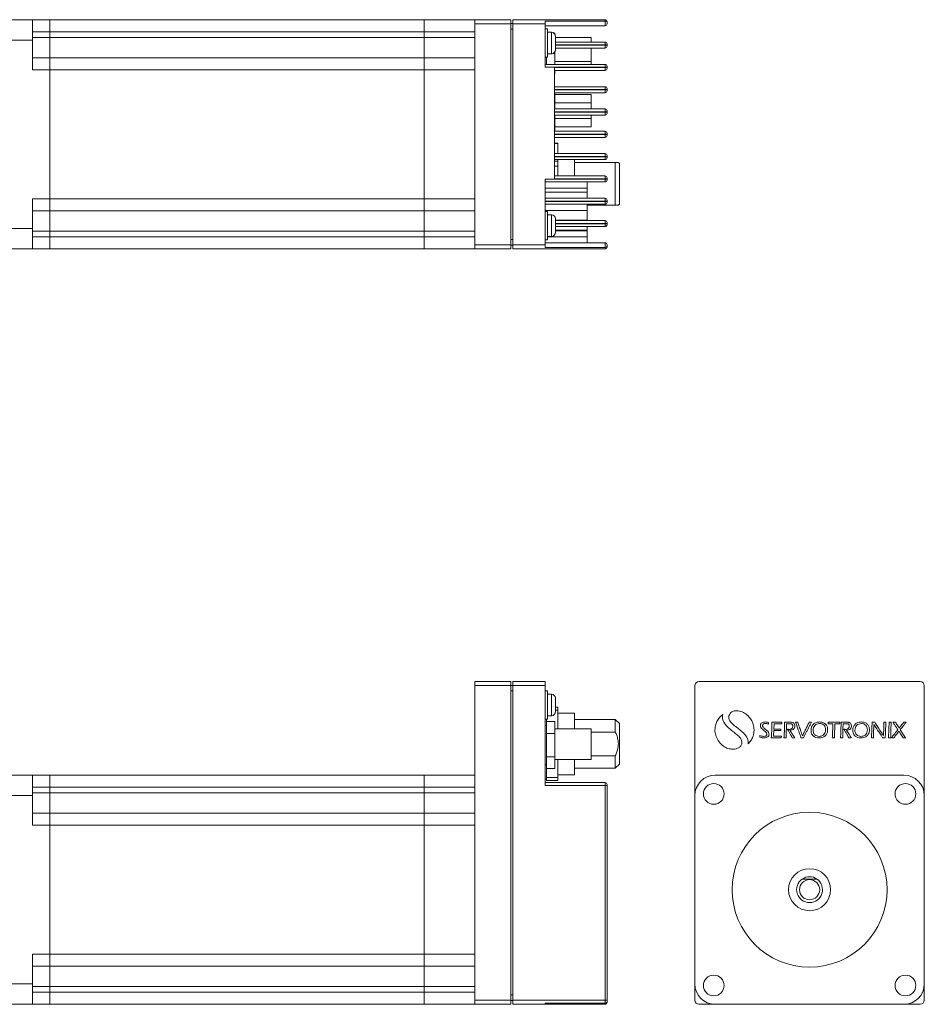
# Model space of a CAD drawing. Header units: millimetres. Extents: x 62 to 401, y 44 to 286.
# Tile 2 of 2: x 178 to 401, y 44 to 286. Entities that reach past the tile are written whole.
import ezdxf

# ---------------------------------------------------------------- set-up
doc = ezdxf.new("R2010")
doc.units = ezdxf.units.MM

msp = doc.modelspace()

# ---------------------------------------------------------------- linework, layer by layer
at = {"color": 7, "linetype": 'Continuous', "lineweight": 15}
for p, q in [((174.72, 286.31), (181.42, 286.31)), ((181.42, 286.31), (181.42, 281.31)), ((181.42, 286.31), (185.72, 286.31)), ((185.72, 286.31), (185.72, 283.31)), ((185.72, 286.31), (277.72, 286.31)), ((290.22, 286.31), (277.72, 286.31)), ((277.72, 286.31), (277.72, 283.31)), ((290.22, 286.31), (299.02, 286.31)), ((290.22, 285.31), (290.22, 286.31)), ((299.02, 286.31), (299.02, 285.31)), ((299.52, 286.31), (322.22, 286.31)), ((299.52, 285.31), (299.52, 286.31)), ((307.52, 285.98), (322.22, 285.98)), ((307.52, 285.31), (307.52, 285.98)), ((322.22, 285.98), (322.22, 286.31)), ((322.22, 284.81), (322.22, 285.98)), ((299.02, 285.31), (290.22, 285.31)), ((290.22, 285.31), (290.22, 230.91)), ((299.52, 285.36), (299.02, 285.36)), ((299.02, 285.31), (299.02, 230.91)), ((307.52, 285.31), (299.52, 285.31)), ((299.52, 230.91), (299.52, 285.31)), ((307.52, 285.31), (307.52, 274.62)), ((322.22, 284.81), (307.52, 284.81)), ((308.02, 284.06), (307.52, 284.06)), ((308.02, 277.06), (308.02, 284.06)), ((322.72, 285.81), (322.72, 285.64)), ((322.72, 285.64), (322.72, 285.31)), ((181.42, 281.31), (174.72, 281.31)), ((181.42, 283.31), (185.72, 283.31)), ((181.42, 281.96), (185.72, 281.96)), ((181.42, 273.96), (181.42, 281.31)), ((185.72, 283.31), (185.72, 281.96)), ((185.72, 283.31), (277.72, 283.31)), ((185.72, 281.96), (185.72, 276.96)), ((185.72, 281.96), (277.72, 281.96)), ((290.22, 283.31), (277.72, 283.31)), ((277.72, 283.31), (277.72, 281.96)), ((290.22, 281.96), (277.72, 281.96)), ((277.72, 281.96), (277.72, 276.96)), ((309.02, 283.21), (308.02, 283.21)), ((309.82, 282.96), (309.68, 282.96)), ((309.82, 282.96), (309.82, 282.81)), ((310.02, 282.21), (310.02, 280.24)), ((318.82, 281.96), (310.02, 281.96)), ((318.82, 281.96), (318.82, 280.81)), ((310.02, 280.81), (322.22, 280.81)), ((310.02, 280.24), (310.02, 278.91)), ((322.22, 279.32), (310.02, 279.32)), ((318.82, 279.32), (318.82, 276.02)), ((322.22, 280.11), (322.22, 280.81)), ((322.22, 280.02), (322.22, 280.11)), ((322.22, 280.11), (322.72, 280.11)), ((322.22, 279.32), (322.22, 280.02)), ((322.22, 280.02), (322.72, 280.02)), ((322.72, 280.31), (322.72, 280.11)), ((322.72, 280.11), (322.72, 280.02)), ((322.72, 280.02), (322.72, 279.82)), ((181.42, 276.96), (185.72, 276.96)), ((185.72, 276.96), (185.72, 273.96)), ((185.72, 276.96), (277.72, 276.96)), ((290.22, 276.96), (277.72, 276.96)), ((277.72, 276.96), (277.72, 273.96)), ((307.52, 277.06), (308.02, 277.06)), ((307.82, 277.06), (307.82, 275.32)), ((308.02, 277.91), (309.02, 277.91)), ((309.82, 277.96), (309.34, 277.96)), ((309.82, 278.31), (309.82, 277.96)), ((309.82, 277.96), (309.82, 275.32)), ((181.42, 273.96), (185.72, 273.96)), ((185.72, 273.96), (185.72, 242.26)), ((185.72, 273.96), (277.72, 273.96)), ((290.22, 273.96), (277.72, 273.96)), ((277.72, 273.96), (277.72, 242.26)), ((290.22, 273.96), (290.22, 242.26)), ((307.52, 275.32), (322.22, 275.32)), ((322.22, 274.62), (307.52, 274.62)), ((309.77, 274.53), (309.77, 269.13)), ((309.77, 274.53), (322.22, 274.53)), ((322.22, 273.83), (309.77, 273.83)), ((318.82, 276.02), (309.82, 276.02)), ((309.82, 273.83), (309.82, 272.96)), ((318.82, 276.02), (318.82, 275.32)), ((322.22, 274.62), (322.22, 275.32)), ((322.22, 274.53), (322.22, 274.62)), ((322.72, 274.62), (322.22, 274.62)), ((322.22, 273.83), (322.22, 274.53)), ((322.72, 274.53), (322.22, 274.53)), ((322.72, 274.82), (322.72, 274.62)), ((322.72, 274.62), (322.72, 274.53)), ((322.72, 274.53), (322.72, 274.33)), ((309.82, 272.96), (309.77, 272.96)), ((309.77, 269.83), (322.22, 269.83)), ((322.22, 269.13), (309.77, 269.13)), ((309.77, 269.04), (322.22, 269.04)), ((309.77, 269.04), (309.77, 263.64)), ((322.22, 269.13), (322.22, 269.83)), ((322.22, 269.04), (322.22, 269.13)), ((322.72, 269.13), (322.22, 269.13)), ((322.22, 268.34), (322.22, 269.04)), ((322.72, 269.04), (322.22, 269.04)), ((322.72, 269.33), (322.72, 269.13)), ((322.72, 269.13), (322.72, 269.04)), ((322.72, 269.04), (322.72, 268.84)), ((322.22, 268.34), (309.77, 268.34)), ((309.82, 268.34), (309.82, 264.34)), ((318.82, 267.91), (309.82, 267.91)), ((318.82, 267.91), (318.82, 265.85)), ((309.77, 264.34), (322.22, 264.34)), ((318.82, 265.85), (309.82, 265.85)), ((318.82, 265.85), (318.82, 264.34)), ((322.22, 263.64), (322.22, 264.34)), ((322.22, 263.64), (309.77, 263.64)), ((309.77, 263.55), (322.22, 263.55)), ((309.77, 263.55), (309.77, 258.15)), ((322.22, 262.85), (309.77, 262.85)), ((309.82, 262.85), (309.82, 258.91)), ((318.82, 261.97), (309.82, 261.97)), ((318.82, 262.85), (318.82, 261.97)), ((318.82, 261.97), (318.82, 259.91)), ((322.22, 263.55), (322.22, 263.64)), ((322.72, 263.64), (322.22, 263.64)), ((322.22, 262.85), (322.22, 263.55)), ((322.72, 263.55), (322.22, 263.55)), ((322.72, 263.84), (322.72, 263.64)), ((322.72, 263.64), (322.72, 263.55)), ((322.72, 263.55), (322.72, 263.35)), ((309.82, 259.91), (318.82, 259.91)), ((309.82, 258.91), (309.77, 258.91)), ((309.77, 258.85), (322.22, 258.85)), ((322.22, 258.15), (309.77, 258.15)), ((309.77, 258.06), (322.22, 258.06)), ((309.77, 258.06), (309.77, 252.66)), ((322.22, 257.36), (309.77, 257.36)), ((322.22, 258.15), (322.22, 258.85)), ((322.22, 258.06), (322.22, 258.15)), ((322.72, 258.15), (322.22, 258.15)), ((322.22, 257.36), (322.22, 258.06)), ((322.72, 258.06), (322.22, 258.06)), ((322.72, 258.35), (322.72, 258.15)), ((322.72, 258.15), (322.72, 258.06)), ((322.72, 258.06), (322.72, 257.86)), ((310.62, 255.91), (309.77, 255.91)), ((309.77, 255.88), (310.62, 255.88)), ((310.62, 255.91), (310.62, 255.88)), ((310.62, 255.88), (310.62, 253.36)), ((309.77, 253.36), (322.22, 253.36)), ((322.22, 252.66), (309.77, 252.66)), ((309.77, 252.58), (322.22, 252.58)), ((309.77, 252.58), (309.77, 247.18)), ((322.22, 252.66), (322.22, 253.36)), ((322.22, 252.58), (322.22, 252.66)), ((322.22, 252.66), (322.72, 252.66)), ((322.22, 251.88), (322.22, 252.58)), ((322.72, 252.58), (322.22, 252.58)), ((322.72, 252.86), (322.72, 252.66)), ((322.72, 252.66), (322.72, 252.58)), ((322.72, 252.58), (322.72, 252.38)), ((322.22, 251.88), (309.77, 251.88)), ((310.62, 251.52), (309.77, 251.52)), ((309.77, 250.27), (310.62, 250.27)), ((310.62, 251.88), (310.62, 251.52)), ((310.62, 251.52), (310.62, 250.27)), ((310.62, 250.27), (310.62, 247.88)), ((314.72, 247.88), (314.72, 251.88)), ((314.72, 251.16), (324.72, 251.16)), ((324.72, 240.66), (324.72, 251.16)), ((325.72, 250.91), (325.47, 251.16)), ((325.72, 250.91), (325.72, 240.91)), ((307.52, 247.09), (322.22, 247.09)), ((307.52, 247.09), (307.52, 241.69)), ((309.77, 247.88), (322.22, 247.88)), ((322.22, 247.18), (309.77, 247.18)), ((322.22, 247.18), (322.22, 247.88)), ((322.22, 247.09), (322.22, 247.18)), ((322.72, 247.18), (322.22, 247.18)), ((322.22, 246.39), (322.22, 247.09)), ((322.72, 247.09), (322.22, 247.09)), ((322.72, 247.38), (322.72, 247.18)), ((322.72, 247.18), (322.72, 247.09)), ((322.72, 247.09), (322.72, 246.89)), ((322.22, 246.39), (307.52, 246.39)), ((317.82, 244.89), (307.52, 244.89)), ((317.82, 246.39), (317.82, 244.89)), ((317.82, 243.89), (317.82, 244.89)), ((181.42, 242.26), (185.72, 242.26)), ((181.42, 234.91), (181.42, 242.26)), ((185.72, 242.26), (185.72, 239.26)), ((185.72, 242.26), (277.72, 242.26)), ((290.22, 242.26), (277.72, 242.26)), ((277.72, 242.26), (277.72, 239.26)), ((307.52, 243.89), (317.82, 243.89)), ((307.52, 242.39), (322.22, 242.39)), ((317.82, 243.89), (317.82, 242.39)), ((322.22, 241.69), (322.22, 242.39)), ((322.22, 241.69), (307.52, 241.69)), ((307.52, 241.6), (322.22, 241.6)), ((307.52, 241.6), (307.52, 230.91)), ((322.22, 240.9), (307.52, 240.9)), ((317.82, 240.9), (317.82, 239.4)), ((317.82, 240.66), (324.72, 240.66)), ((322.22, 241.6), (322.22, 241.69)), ((322.72, 241.69), (322.22, 241.69)), ((322.22, 240.9), (322.22, 241.6)), ((322.72, 241.6), (322.22, 241.6)), ((322.72, 241.89), (322.72, 241.69)), ((322.72, 241.69), (322.72, 241.6)), ((322.72, 241.6), (322.72, 241.4)), ((325.47, 240.66), (325.72, 240.91)), ((181.42, 239.26), (185.72, 239.26)), ((185.72, 239.26), (185.72, 234.26)), ((185.72, 239.26), (277.72, 239.26)), ((290.22, 239.26), (277.72, 239.26)), ((277.72, 239.26), (277.72, 234.26)), ((317.82, 239.4), (307.52, 239.4)), ((308.02, 239.16), (307.52, 239.16)), ((308.02, 232.16), (308.02, 239.16)), ((309.02, 238.31), (308.02, 238.31)), ((317.82, 237), (317.82, 239.4)), ((310.02, 237.31), (310.02, 235.34)), ((310.02, 236.9), (322.22, 236.9)), ((322.22, 235.41), (310.02, 235.41)), ((310.02, 235.34), (310.02, 234.01)), ((317.82, 237), (317.82, 236.9)), ((317.82, 235.41), (317.82, 234.54)), ((322.22, 236.2), (322.22, 236.9)), ((322.22, 236.11), (322.22, 236.2)), ((322.72, 236.2), (322.22, 236.2)), ((322.22, 235.41), (322.22, 236.11)), ((322.72, 236.11), (322.22, 236.11)), ((322.72, 236.4), (322.72, 236.2)), ((322.72, 236.2), (322.72, 236.11)), ((322.72, 236.11), (322.72, 235.91)), ((174.72, 234.91), (181.42, 234.91)), ((181.42, 234.91), (181.42, 229.91)), ((181.42, 234.26), (185.72, 234.26)), ((181.42, 232.91), (185.72, 232.91)), ((185.72, 234.26), (185.72, 232.91)), ((185.72, 234.26), (277.72, 234.26)), ((185.72, 232.91), (185.72, 229.91)), ((185.72, 232.91), (277.72, 232.91)), ((290.22, 234.26), (277.72, 234.26)), ((277.72, 234.26), (277.72, 232.91)), ((290.22, 232.91), (277.72, 232.91)), ((277.72, 232.91), (277.72, 229.91)), ((308.02, 233.01), (309.02, 233.01)), ((317.82, 234.54), (317.82, 234.33)), ((317.82, 232.91), (317.82, 234.33)), ((317.82, 232.91), (317.82, 231.41)), ((290.22, 230.91), (299.02, 230.91)), ((290.22, 229.91), (290.22, 230.91)), ((299.02, 230.91), (299.02, 229.91)), ((299.52, 230.86), (299.02, 230.86)), ((299.52, 230.91), (307.52, 230.91)), ((299.52, 229.91), (299.52, 230.91)), ((307.52, 232.16), (308.02, 232.16)), ((307.52, 231.41), (322.22, 231.41)), ((307.52, 230.24), (307.52, 230.91)), ((322.22, 230.24), (307.52, 230.24)), ((322.22, 230.24), (322.22, 231.41)), ((322.22, 229.91), (322.22, 230.24)), ((322.72, 230.91), (322.72, 230.58)), ((322.72, 230.58), (322.72, 230.41)), ((181.42, 229.91), (174.72, 229.91)), ((181.42, 229.91), (185.72, 229.91)), ((185.72, 229.91), (277.72, 229.91)), ((290.22, 229.91), (277.72, 229.91)), ((299.02, 229.91), (290.22, 229.91)), ((322.22, 229.91), (299.52, 229.91)), ((290.22, 123.47), (299.02, 123.47)), ((290.22, 122.47), (290.22, 123.47)), ((299.02, 122.47), (290.22, 122.47)), ((290.22, 122.47), (290.22, 45.07)), ((299.02, 123.47), (299.02, 122.47)), ((299.52, 122.52), (299.02, 122.52)), ((299.02, 122.47), (299.02, 45.07)), ((299.52, 123.47), (307.52, 123.47)), ((299.52, 122.47), (299.52, 123.47)), ((307.52, 122.47), (299.52, 122.47)), ((299.52, 45.07), (299.52, 122.47)), ((307.52, 123.47), (307.52, 122.47)), ((307.52, 122.47), (307.52, 97.92)), ((308.02, 121.22), (307.52, 121.22)), ((308.02, 114.22), (308.02, 121.22)), ((344.3, 95.47), (344.3, 122.47)), ((345.3, 123.47), (399.7, 123.47)), ((400.7, 122.47), (400.7, 95.47)), ((309.02, 120.37), (308.02, 120.37)), ((310.02, 116.07), (310.02, 119.37)), ((310.62, 117.14), (310.02, 117.14)), ((310.02, 116.42), (310.62, 116.42)), ((310.62, 117.14), (310.62, 116.42)), ((310.62, 116.42), (310.62, 111.84)), ((307.52, 114.22), (308.02, 114.22)), ((307.82, 114.22), (307.82, 113.62)), ((308.02, 115.07), (309.02, 115.07)), ((314.72, 115.74), (310.62, 115.74)), ((314.72, 111.84), (314.72, 115.74)), ((324.72, 114.14), (314.72, 114.14)), ((325.72, 113.14), (324.72, 114.14)), ((324.72, 111.05), (324.72, 114.14)), ((290.22, 113.1), (290.16, 113.1)), ((307.82, 112.69), (307.52, 112.69)), ((309.82, 113.62), (307.82, 113.62)), ((307.82, 113.62), (307.82, 110.73)), ((309.82, 113.62), (309.82, 110.73)), ((318.82, 111.84), (309.82, 111.84)), ((318.82, 111.84), (318.82, 104.34)), ((325.72, 113.14), (325.72, 103.14)), ((365.7, 113.47), (363.24, 113.47)), ((363.7, 111.79), (363.75, 113.1)), ((365.44, 111.79), (363.7, 111.79)), ((363.75, 113.1), (364.92, 113.1)), ((365.42, 111.41), (365.44, 111.79)), ((367.73, 113.47), (366.35, 113.47)), ((366.85, 113.1), (367.54, 113.1)), ((369.6, 113.47), (369.04, 113.47)), ((372.95, 113.47), (372.38, 113.47)), ((379.94, 113.47), (377.05, 113.47)), ((377.75, 113.1), (378.22, 113.1)), ((378.74, 113.1), (379.14, 113.1)), ((379.93, 113.07), (379.94, 113.47)), ((381.63, 113.47), (380.25, 113.47)), ((380.74, 113.1), (381.44, 113.1)), ((388.53, 113.47), (387.86, 113.47)), ((391.28, 113.47), (390.78, 113.47)), ((392.58, 113.47), (392.03, 113.47)), ((393.6, 113.47), (392.97, 113.47)), ((396.09, 109.67), (394.8, 111.63)), ((396.22, 113.47), (395.63, 113.47)), ((309.82, 110.73), (307.82, 110.73)), ((307.82, 110.73), (307.82, 104.96)), ((309.82, 110.73), (309.82, 104.96)), ((318.82, 111.05), (324.72, 111.05)), ((363.08, 109.67), (365.54, 109.67)), ((363.63, 110.04), (363.68, 111.41)), ((364.09, 110.04), (363.63, 110.04)), ((363.68, 111.41), (365.42, 111.41)), ((365.54, 109.67), (365.57, 110.07)), ((366.2, 109.67), (366.75, 109.67)), ((368.24, 109.67), (368.83, 109.67)), ((370.38, 109.67), (371.02, 109.67)), ((378.07, 109.67), (378.62, 109.67)), ((380.09, 109.67), (380.64, 109.67)), ((382.13, 109.67), (382.73, 109.67)), ((387.69, 109.67), (388.19, 109.67)), ((390.45, 109.67), (391.11, 109.67)), ((391.89, 109.67), (392.45, 109.67)), ((392.65, 109.67), (393.26, 109.67)), ((395.47, 109.67), (396.09, 109.67)), ((309.82, 104.96), (307.82, 104.96)), ((307.82, 104.96), (307.82, 102.07)), ((309.82, 104.96), (309.82, 102.07)), ((318.82, 104.34), (309.82, 104.34)), ((310.62, 104.34), (310.62, 99.87)), ((314.72, 100.54), (314.72, 104.34)), ((318.82, 105.24), (324.72, 105.24)), ((324.72, 102.14), (324.72, 105.24)), ((307.52, 102.99), (307.82, 102.99)), ((309.82, 102.07), (307.82, 102.07)), ((307.82, 102.07), (307.82, 99.87)), ((314.72, 102.14), (324.72, 102.14)), ((324.72, 102.14), (325.72, 103.14)), ((174.72, 100.47), (181.42, 100.47)), ((181.42, 100.47), (181.42, 95.47)), ((181.42, 100.47), (185.72, 100.47)), ((185.72, 100.47), (185.72, 97.47)), ((185.72, 100.47), (277.72, 100.47)), ((290.22, 100.47), (277.72, 100.47)), ((277.72, 100.47), (277.72, 97.47)), ((307.52, 99.49), (307.82, 99.49)), ((310.62, 99.87), (307.82, 99.87)), ((307.82, 99.87), (307.82, 99.14)), ((310.62, 100.54), (314.72, 100.54)), ((310.62, 99.87), (310.62, 99.14)), ((349.3, 100.47), (395.7, 100.47)), ((181.42, 97.47), (185.72, 97.47)), ((185.72, 97.47), (185.72, 96.12)), ((185.72, 97.47), (277.72, 97.47)), ((290.22, 97.47), (277.72, 97.47)), ((277.72, 97.47), (277.72, 96.12)), ((307.52, 98.62), (322.22, 98.62)), ((322.22, 97.92), (307.52, 97.92)), ((307.82, 99.14), (310.62, 99.14)), ((322.22, 97.92), (322.22, 98.62)), ((322.22, 45.07), (322.22, 97.92)), ((322.22, 97.92), (322.72, 97.92)), ((322.72, 98.12), (322.72, 97.92)), ((322.72, 97.92), (322.72, 45.07)), ((181.42, 95.47), (174.72, 95.47)), ((181.42, 96.12), (185.72, 96.12)), ((181.42, 88.12), (181.42, 95.47)), ((185.72, 96.12), (185.72, 91.12)), ((185.72, 96.12), (277.72, 96.12)), ((290.22, 96.12), (277.72, 96.12)), ((277.72, 96.12), (277.72, 91.12)), ((344.3, 49.07), (344.3, 95.47)), ((400.7, 95.47), (400.7, 49.07)), ((181.42, 91.12), (185.72, 91.12)), ((185.72, 91.12), (185.72, 88.12)), ((185.72, 91.12), (277.72, 91.12)), ((290.22, 91.12), (277.72, 91.12)), ((277.72, 91.12), (277.72, 88.12)), ((181.42, 88.12), (185.72, 88.12)), ((185.72, 88.12), (185.72, 56.42)), ((185.72, 88.12), (277.72, 88.12)), ((290.22, 88.12), (277.72, 88.12)), ((277.72, 88.12), (277.72, 56.42)), ((290.22, 88.12), (290.22, 56.42)), ((181.42, 56.42), (185.72, 56.42)), ((181.42, 49.07), (181.42, 56.42)), ((185.72, 56.42), (185.72, 53.42)), ((185.72, 56.42), (277.72, 56.42)), ((290.22, 56.42), (277.72, 56.42)), ((277.72, 56.42), (277.72, 53.42)), ((181.42, 53.42), (185.72, 53.42)), ((185.72, 53.42), (185.72, 48.42)), ((185.72, 53.42), (277.72, 53.42)), ((290.22, 53.42), (277.72, 53.42)), ((277.72, 53.42), (277.72, 48.42)), ((174.72, 49.07), (181.42, 49.07)), ((181.42, 49.07), (181.42, 44.07)), ((344.3, 45.07), (344.3, 49.07)), ((400.7, 49.07), (400.7, 45.07)), ((181.42, 48.42), (185.72, 48.42)), ((181.42, 47.07), (185.72, 47.07)), ((185.72, 48.42), (185.72, 47.07)), ((185.72, 48.42), (277.72, 48.42)), ((185.72, 47.07), (185.72, 44.07)), ((185.72, 47.07), (277.72, 47.07)), ((290.22, 48.42), (277.72, 48.42)), ((277.72, 48.42), (277.72, 47.07)), ((290.22, 47.07), (277.72, 47.07)), ((277.72, 47.07), (277.72, 44.07)), ((181.42, 44.07), (174.72, 44.07)), ((181.42, 44.07), (185.72, 44.07)), ((185.72, 44.07), (277.72, 44.07)), ((290.22, 44.07), (277.72, 44.07)), ((290.22, 44.07), (290.22, 45.07)), ((290.22, 45.07), (299.02, 45.07)), ((299.02, 44.07), (290.22, 44.07)), ((299.02, 45.07), (299.02, 44.07)), ((299.52, 45.02), (299.02, 45.02)), ((299.52, 44.07), (299.52, 45.07)), ((299.52, 45.07), (322.22, 45.07)), ((307.52, 44.07), (299.52, 44.07)), ((307.52, 44.07), (307.52, 44.33)), ((307.52, 44.33), (322.22, 44.33)), ((307.52, 44.15), (322.22, 44.15)), ((322.22, 44.07), (307.52, 44.07)), ((322.22, 44.33), (322.22, 45.07)), ((322.22, 45.07), (322.72, 45.07)), ((322.72, 45.07), (322.72, 44.7)), ((322.72, 44.7), (322.72, 44.65)), ((322.72, 44.65), (322.72, 44.57)), ((349.3, 44.07), (345.3, 44.07)), ((395.7, 44.07), (349.3, 44.07)), ((399.7, 44.07), (395.7, 44.07))]:
    msp.add_line(p, q, dxfattribs=at)
at = {"color": 8, "linetype": 'Continuous', "lineweight": 15}
for p, q in [((299.52, 284.01), (299.02, 284.01)), ((309.02, 280.04), (309.02, 283.21)), ((309.02, 277.91), (309.02, 280.04)), ((322.22, 280.11), (310.02, 280.11)), ((310.02, 280.02), (322.22, 280.02)), ((309.02, 235.14), (309.02, 238.31)), ((309.02, 233.01), (309.02, 235.14)), ((310.02, 237), (317.82, 237)), ((322.22, 236.2), (310.02, 236.2)), ((310.02, 236.11), (322.22, 236.11)), ((308.02, 232.91), (317.82, 232.91)), ((310.02, 234.54), (317.82, 234.54)), ((317.82, 234.33), (310.02, 234.33)), ((299.52, 232.21), (299.02, 232.21)), ((299.52, 121.17), (299.02, 121.17)), ((309.02, 115.07), (309.02, 120.37)), ((299.52, 46.37), (299.02, 46.37)), ((322.22, 44.15), (322.22, 44.33)), ((322.22, 44.07), (322.22, 44.15))]:
    msp.add_line(p, q, dxfattribs=at)
at = {"color": 7, "linetype": 'Continuous', "lineweight": 15}
for centre, radius in [((348.93, 95.84), 2.55), ((396.07, 95.84), 2.55), ((372.5, 72.27), 19.05), ((372.5, 72.27), 5.17), ((372.5, 72.27), 2.48), ((348.93, 48.7), 2.55), ((396.07, 48.7), 2.55)]:
    msp.add_circle(centre, radius, dxfattribs=at)
for centre, radius, start, end in [((322.22, 285.81), 0.5, 0, 90), ((322.29, 285.54), 0.443, 13.5999, 99.0193), ((322.22, 285.31), 0.5, 270, 0), ((309.02, 282.21), 1, 0, 90), ((309.02, 278.91), 1, 270, 0), ((322.22, 280.31), 0.5, 0, 90), ((322.22, 279.82), 0.5, 270, 0), ((322.22, 274.82), 0.5, 0, 90), ((322.22, 274.33), 0.5, 270, 0), ((322.22, 269.33), 0.5, 0, 90), ((322.22, 268.84), 0.5, 270, 0), ((322.22, 263.84), 0.5, 0, 90), ((322.22, 263.35), 0.5, 270, 0), ((322.22, 258.35), 0.5, 0, 90), ((322.22, 257.86), 0.5, 270, 0), ((322.22, 252.86), 0.5, 0, 90), ((322.22, 252.38), 0.5, 270, 0), ((322.22, 247.38), 0.5, 0, 90), ((322.22, 246.89), 0.5, 270, 0), ((322.22, 241.89), 0.5, 0, 90), ((322.22, 241.4), 0.5, 270, 0), ((309.02, 237.31), 1, 0, 90), ((322.22, 236.4), 0.5, 0, 90), ((322.22, 235.91), 0.5, 270, 0), ((309.02, 234.01), 1, 270, 0), ((322.22, 230.91), 0.5, 0, 90), ((322.29, 230.68), 0.443, 260.9807, 346.4001), ((322.22, 230.41), 0.5, 270, 0), ((345.3, 122.47), 1, 90, 180), ((399.7, 122.47), 1, 0, 90), ((309.02, 119.37), 1, 0, 90), ((309.02, 116.07), 1, 270, 0), ((349.3, 95.47), 5, 90, 180), ((395.7, 95.47), 5, 0, 90), ((322.22, 98.12), 0.5, 0, 90), ((372.5, 72.27), 3.18, 55.7685, 124.2315), ((372.5, 72.27), 3.18, 124.2315, 55.7685), ((349.3, 49.07), 5, 180, 270), ((395.7, 49.07), 5, 270, 0), ((322.28, 44.77), 0.451, 262.9184, 350.4808), ((322.22, 44.65), 0.5, 270, 0), ((322.22, 44.57), 0.5, 270, 0), ((345.3, 45.07), 1, 180, 270), ((399.7, 45.07), 1, 270, 0)]:
    msp.add_arc(centre, radius, start, end, dxfattribs=at)
for points, knots in [([(324.72, 251.16), (324.86, 251.16), (325.13, 251.16), (325.42, 251.16), (325.45, 251.16), (325.47, 251.16)], [0, 0, 0, 0, 0.330125, 0.665194, 1, 1, 1, 1]), ([(325.47, 240.66), (325.45, 240.66), (325.42, 240.66), (325.14, 240.66), (324.86, 240.66), (324.72, 240.66)], [0, 0, 0, 0, 0.3244556, 0.6698703, 1, 1, 1, 1]), ([(354.92, 116.3), (354.7, 116.31), (354.26, 116.34), (353.65, 116.17), (353.13, 115.84), (352.72, 115.33), (352.66, 114.9), (352.63, 114.69)], [0, 0, 0, 0, 0.21354, 0.409839, 0.593139, 0.797364, 1, 1, 1, 1]), ([(358.84, 111.57), (358.81, 112.02), (358.74, 112.91), (358.19, 114.1), (357.36, 115.12), (356.26, 115.94), (355.36, 116.18), (354.92, 116.3)], [0, 0, 0, 0, 0.203973, 0.396523, 0.582775, 0.795516, 1, 1, 1, 1]), ([(351.15, 115.41), (350.86, 115.16), (350.29, 114.67), (349.69, 113.69), (349.29, 112.56), (349.16, 111.28), (349.39, 110.42), (349.5, 109.98)], [0, 0, 0, 0, 0.188713, 0.374619, 0.559667, 0.778137, 1, 1, 1, 1]), ([(354.45, 110.55), (354.16, 110.79), (353.55, 111.27), (352.63, 112), (351.84, 112.79), (351.29, 113.62), (351.01, 114.5), (351.1, 115.1), (351.15, 115.41)], [0, 0, 0, 0, 0.1795336, 0.3740496, 0.5670188, 0.7111868, 0.8511156, 1, 1, 1, 1]), ([(352.63, 114.69), (352.66, 114.49), (352.71, 114.08), (353.07, 113.53), (353.59, 112.99), (354.26, 112.44), (355.1, 111.81), (356.01, 111.09), (356.66, 110.41), (356.99, 109.9), (357.14, 109.64), (357.26, 109.36), (357.35, 109.06), (357.4, 108.76), (357.42, 108.44), (357.41, 108.24), (357.4, 108.13)], [0, 0, 0, 0, 0.070031, 0.144312, 0.227246, 0.335597, 0.451433, 0.601246, 0.745237, 0.781639, 0.81763, 0.853444, 0.88942, 0.926003, 0.96373, 1, 1, 1, 1]), ([(357.4, 108.13), (357.63, 108.4), (358.1, 108.92), (358.54, 109.81), (358.8, 110.71), (358.83, 111.28), (358.84, 111.57)], [0, 0, 0, 0, 0.273993, 0.550421, 0.771992, 1, 1, 1, 1]), ([(361.63, 113.53), (361.48, 113.52), (361.19, 113.5), (360.78, 113.36), (360.52, 113.11), (360.41, 112.86), (360.41, 112.71), (360.4, 112.63)], [0, 0, 0, 0, 0.263381, 0.512706, 0.745455, 0.866272, 1, 1, 1, 1]), ([(360.4, 112.63), (360.44, 112.47), (360.51, 112.12), (360.91, 111.73), (361.37, 111.36), (361.76, 111.05), (361.98, 110.75), (362, 110.61), (362.01, 110.54)], [0, 0, 0, 0, 0.183699, 0.384339, 0.596575, 0.847913, 0.927964, 1, 1, 1, 1]), ([(360.92, 112.61), (360.93, 112.67), (360.94, 112.78), (361.04, 112.94), (361.19, 113.06), (361.41, 113.14), (361.58, 113.15), (361.68, 113.16)], [0, 0, 0, 0, 0.16701, 0.329502, 0.501986, 0.731735, 1, 1, 1, 1]), ([(362.53, 110.52), (362.49, 110.69), (362.43, 111.05), (362.02, 111.44), (361.56, 111.8), (361.17, 112.09), (360.95, 112.4), (360.93, 112.54), (360.92, 112.61)], [0, 0, 0, 0, 0.190587, 0.389267, 0.596957, 0.843753, 0.924404, 1, 1, 1, 1]), ([(362.38, 113.44), (362.24, 113.47), (361.99, 113.52), (361.74, 113.53), (361.63, 113.53)], [0, 0, 0, 0, 0.559641, 1, 1, 1, 1]), ([(361.68, 113.16), (361.82, 113.15), (362.07, 113.12), (362.32, 113.04), (362.42, 113.01)], [0, 0, 0, 0, 0.557377, 1, 1, 1, 1]), ([(362.42, 113.01), (362.42, 113.01), (362.42, 113.02), (362.42, 113.06), (362.41, 113.14), (362.4, 113.26), (362.39, 113.36), (362.39, 113.42), (362.38, 113.44), (362.38, 113.44)], [0, 0, 0, 0, 0.038505, 0.096756, 0.246411, 0.585456, 0.887392, 0.969488, 1, 1, 1, 1]), ([(363.24, 113.47), (363.23, 112.72), (363.2, 111.45), (363.12, 110.18), (363.08, 109.67)], [0, 0, 0, 0, 0.59399, 1, 1, 1, 1]), ([(364.92, 113.1), (365.06, 113.1), (365.32, 113.1), (365.57, 113.08), (365.68, 113.08)], [0, 0, 0, 0, 0.576524, 1, 1, 1, 1]), ([(365.68, 113.08), (365.68, 113.09), (365.68, 113.12), (365.69, 113.2), (365.69, 113.3), (365.7, 113.4), (365.7, 113.45), (365.7, 113.47), (365.7, 113.47)], [0, 0, 0, 0, 0.09796, 0.247155, 0.584142, 0.885142, 0.968037, 1, 1, 1, 1]), ([(366.35, 113.47), (366.35, 113.3), (366.35, 112.88), (366.33, 112.16), (366.3, 111.3), (366.26, 110.45), (366.22, 109.9), (366.2, 109.67)], [0, 0, 0, 0, 0.134641, 0.334469, 0.562561, 0.817458, 1, 1, 1, 1]), ([(366.75, 109.67), (366.75, 109.86), (366.74, 110.35), (366.77, 111.13), (366.8, 112.08), (366.83, 112.74), (366.85, 113.1)], [0, 0, 0, 0, 0.1687404, 0.4239822, 0.6852615, 1, 1, 1, 1]), ([(367.4, 111.71), (367.33, 111.71), (367.21, 111.72), (367.08, 111.74), (367.03, 111.75)], [0, 0, 0, 0, 0.563754, 1, 1, 1, 1]), ([(367.03, 111.75), (367.04, 111.73), (367.07, 111.67), (367.16, 111.54), (367.36, 111.21), (367.65, 110.71), (367.98, 110.16), (368.16, 109.82), (368.24, 109.67)], [0, 0, 0, 0, 0.027921, 0.075019, 0.202218, 0.510534, 0.794023, 1, 1, 1, 1]), ([(368.36, 112.53), (368.36, 112.44), (368.34, 112.26), (368.21, 112.02), (368.01, 111.84), (367.73, 111.73), (367.51, 111.71), (367.4, 111.71)], [0, 0, 0, 0, 0.2005525, 0.3784969, 0.5521263, 0.7669654, 1, 1, 1, 1]), ([(367.54, 113.1), (367.62, 113.1), (367.79, 113.1), (368, 113.06), (368.17, 112.98), (368.28, 112.87), (368.35, 112.72), (368.36, 112.6), (368.36, 112.53)], [0, 0, 0, 0, 0.198274, 0.440583, 0.564133, 0.690331, 0.829849, 1, 1, 1, 1]), ([(367.68, 111.47), (367.78, 111.48), (368.02, 111.5), (368.32, 111.61), (368.58, 111.79), (368.75, 111.99), (368.86, 112.26), (368.88, 112.47), (368.88, 112.58)], [0, 0, 0, 0, 0.158772, 0.391884, 0.521683, 0.660039, 0.814856, 1, 1, 1, 1]), ([(368.83, 109.67), (368.81, 109.71), (368.72, 109.84), (368.52, 110.15), (368.23, 110.6), (367.93, 111.07), (367.75, 111.36), (367.68, 111.47)], [0, 0, 0, 0, 0.065442, 0.212738, 0.530664, 0.813118, 1, 1, 1, 1]), ([(368.6, 113.24), (368.53, 113.29), (368.39, 113.39), (368.09, 113.47), (367.87, 113.47), (367.73, 113.47)], [0, 0, 0, 0, 0.273832, 0.539648, 1, 1, 1, 1]), ([(368.88, 112.58), (368.87, 112.72), (368.84, 112.98), (368.67, 113.16), (368.6, 113.24)], [0, 0, 0, 0, 0.559333, 1, 1, 1, 1]), ([(369.04, 113.47), (369.24, 112.94), (369.57, 112.01), (369.98, 110.87), (370.23, 110.14), (370.34, 109.8), (370.38, 109.67)], [0, 0, 0, 0, 0.422467, 0.734108, 0.901235, 1, 1, 1, 1]), ([(370.74, 110.09), (370.57, 110.58), (370.28, 111.43), (369.93, 112.46), (369.71, 113.09), (369.63, 113.37), (369.6, 113.47)], [0, 0, 0, 0, 0.436849, 0.751698, 0.913497, 1, 1, 1, 1]), ([(372.38, 113.47), (372.32, 113.33), (372.12, 112.9), (371.76, 112.17), (371.28, 111.19), (370.93, 110.48), (370.74, 110.09)], [0, 0, 0, 0, 0.126759, 0.372694, 0.649551, 1, 1, 1, 1]), ([(371.02, 109.67), (371.08, 109.78), (371.21, 110.07), (371.47, 110.57), (371.78, 111.2), (372.13, 111.88), (372.46, 112.53), (372.74, 113.06), (372.89, 113.36), (372.95, 113.47)], [0, 0, 0, 0, 0.085675, 0.224829, 0.396588, 0.58007, 0.76211, 0.910088, 1, 1, 1, 1]), ([(374.98, 113.53), (374.69, 113.51), (374.13, 113.47), (373.4, 113.04), (372.93, 112.34), (372.82, 111.58), (372.89, 110.91), (373.1, 110.41), (373.48, 109.98), (374.07, 109.66), (374.57, 109.63), (374.82, 109.61)], [0, 0, 0, 0, 0.137792, 0.260327, 0.382045, 0.521262, 0.614234, 0.694826, 0.769607, 0.881314, 1, 1, 1, 1]), ([(374.96, 113.15), (374.73, 113.13), (374.3, 113.09), (373.75, 112.71), (373.43, 112.15), (373.34, 111.56), (373.4, 111.04), (373.55, 110.65), (373.83, 110.3), (374.27, 110.04), (374.65, 110.01), (374.84, 109.99)], [0, 0, 0, 0, 0.138114, 0.261005, 0.385058, 0.523048, 0.61676, 0.698309, 0.773311, 0.883459, 1, 1, 1, 1]), ([(374.82, 109.61), (375.05, 109.62), (375.46, 109.64), (376.02, 109.85), (376.52, 110.23), (376.87, 110.85), (376.98, 111.64), (376.87, 112.42), (376.44, 113.07), (375.77, 113.47), (375.26, 113.51), (374.98, 113.53)], [0, 0, 0, 0, 0.106028, 0.196214, 0.277335, 0.394985, 0.520226, 0.64744, 0.759651, 0.872684, 1, 1, 1, 1]), ([(374.84, 109.99), (375, 110), (375.3, 110.01), (375.71, 110.17), (376.09, 110.46), (376.37, 110.97), (376.45, 111.61), (376.37, 112.24), (376.11, 112.7), (375.76, 112.98), (375.38, 113.13), (375.11, 113.15), (374.96, 113.15)], [0, 0, 0, 0, 0.096152, 0.180952, 0.260095, 0.381078, 0.520426, 0.646749, 0.759432, 0.833475, 0.912019, 1, 1, 1, 1]), ([(377.05, 113.47), (377.05, 113.38), (377.04, 113.25), (377.03, 113.12), (377.03, 113.08)], [0, 0, 0, 0, 0.727681, 1, 1, 1, 1]), ([(377.03, 113.08), (377.16, 113.09), (377.4, 113.1), (377.64, 113.1), (377.75, 113.1)], [0, 0, 0, 0, 0.525033, 1, 1, 1, 1]), ([(378.22, 113.1), (378.21, 112.69), (378.19, 111.94), (378.15, 110.8), (378.1, 110.06), (378.07, 109.67)], [0, 0, 0, 0, 0.357464, 0.654651, 1, 1, 1, 1]), ([(378.62, 109.67), (378.62, 109.85), (378.62, 110.26), (378.64, 110.93), (378.67, 111.71), (378.71, 112.44), (378.73, 112.91), (378.74, 113.1)], [0, 0, 0, 0, 0.153263, 0.361087, 0.58844, 0.833747, 1, 1, 1, 1]), ([(379.14, 113.1), (379.28, 113.1), (379.54, 113.1), (379.81, 113.08), (379.93, 113.07)], [0, 0, 0, 0, 0.539111, 1, 1, 1, 1]), ([(380.25, 113.47), (380.25, 113.3), (380.24, 112.88), (380.22, 112.16), (380.19, 111.3), (380.16, 110.45), (380.11, 109.9), (380.09, 109.67)], [0, 0, 0, 0, 0.134641, 0.334469, 0.562561, 0.817458, 1, 1, 1, 1]), ([(380.64, 109.67), (380.64, 109.86), (380.64, 110.35), (380.66, 111.13), (380.7, 112.08), (380.73, 112.74), (380.74, 113.1)], [0, 0, 0, 0, 0.168741, 0.423983, 0.685262, 1, 1, 1, 1]), ([(381.3, 111.71), (381.23, 111.71), (381.1, 111.72), (380.98, 111.74), (380.93, 111.75)], [0, 0, 0, 0, 0.564152, 1, 1, 1, 1]), ([(380.93, 111.75), (380.94, 111.73), (380.97, 111.67), (381.05, 111.54), (381.25, 111.21), (381.55, 110.71), (381.88, 110.16), (382.06, 109.82), (382.13, 109.67)], [0, 0, 0, 0, 0.02793, 0.075033, 0.202237, 0.510551, 0.794032, 1, 1, 1, 1]), ([(382.26, 112.53), (382.25, 112.44), (382.24, 112.26), (382.11, 112.02), (381.9, 111.84), (381.62, 111.73), (381.41, 111.71), (381.3, 111.71)], [0, 0, 0, 0, 0.200561, 0.378524, 0.552177, 0.767021, 1, 1, 1, 1]), ([(381.44, 113.1), (381.51, 113.1), (381.68, 113.1), (381.9, 113.06), (382.07, 112.98), (382.17, 112.87), (382.25, 112.72), (382.26, 112.6), (382.26, 112.53)], [0, 0, 0, 0, 0.198214, 0.440546, 0.564118, 0.690333, 0.829855, 1, 1, 1, 1]), ([(381.58, 111.47), (381.67, 111.48), (381.91, 111.5), (382.22, 111.61), (382.47, 111.79), (382.64, 111.99), (382.76, 112.26), (382.77, 112.47), (382.78, 112.58)], [0, 0, 0, 0, 0.1587701, 0.3918821, 0.5216819, 0.6600389, 0.8148557, 1, 1, 1, 1]), ([(382.73, 109.67), (382.7, 109.71), (382.62, 109.84), (382.41, 110.15), (382.13, 110.6), (381.82, 111.07), (381.65, 111.36), (381.58, 111.47)], [0, 0, 0, 0, 0.065417, 0.212699, 0.530623, 0.813091, 1, 1, 1, 1]), ([(382.49, 113.24), (382.42, 113.29), (382.29, 113.39), (381.99, 113.47), (381.77, 113.47), (381.63, 113.47)], [0, 0, 0, 0, 0.273847, 0.539659, 1, 1, 1, 1]), ([(382.78, 112.58), (382.76, 112.72), (382.74, 112.98), (382.57, 113.16), (382.49, 113.24)], [0, 0, 0, 0, 0.559356, 1, 1, 1, 1]), ([(385.26, 113.53), (384.97, 113.51), (384.41, 113.47), (383.68, 113.04), (383.21, 112.34), (383.1, 111.58), (383.17, 110.91), (383.38, 110.41), (383.76, 109.98), (384.35, 109.66), (384.84, 109.63), (385.1, 109.61)], [0, 0, 0, 0, 0.137786, 0.260321, 0.382041, 0.521259, 0.614232, 0.694824, 0.769603, 0.881308, 1, 1, 1, 1]), ([(385.24, 113.15), (385.01, 113.13), (384.58, 113.09), (384.03, 112.71), (383.71, 112.15), (383.62, 111.56), (383.67, 111.04), (383.83, 110.65), (384.11, 110.3), (384.55, 110.04), (384.93, 110.01), (385.12, 109.99)], [0, 0, 0, 0, 0.138108, 0.260995, 0.38505, 0.523044, 0.61676, 0.698308, 0.773305, 0.883445, 1, 1, 1, 1]), ([(385.1, 109.61), (385.33, 109.62), (385.74, 109.64), (386.3, 109.85), (386.8, 110.23), (387.15, 110.85), (387.26, 111.64), (387.14, 112.42), (386.72, 113.07), (386.05, 113.47), (385.54, 113.51), (385.26, 113.53)], [0, 0, 0, 0, 0.106033, 0.196217, 0.277335, 0.394985, 0.520233, 0.647455, 0.759671, 0.8727, 1, 1, 1, 1]), ([(385.12, 109.99), (385.28, 110), (385.58, 110.01), (385.99, 110.17), (386.37, 110.46), (386.65, 110.97), (386.73, 111.61), (386.65, 112.24), (386.39, 112.7), (386.04, 112.98), (385.66, 113.13), (385.39, 113.15), (385.24, 113.15)], [0, 0, 0, 0, 0.096152, 0.180952, 0.260097, 0.381079, 0.520425, 0.646743, 0.759424, 0.833467, 0.912014, 1, 1, 1, 1]), ([(387.86, 113.47), (387.86, 113.3), (387.85, 112.88), (387.82, 112.17), (387.79, 111.3), (387.75, 110.46), (387.71, 109.9), (387.69, 109.67)], [0, 0, 0, 0, 0.133957, 0.333436, 0.5615, 0.816753, 1, 1, 1, 1]), ([(388.19, 109.67), (388.21, 110.12), (388.23, 110.9), (388.26, 111.86), (388.28, 112.49), (388.3, 112.78), (388.31, 112.9)], [0, 0, 0, 0, 0.415254, 0.725301, 0.895112, 1, 1, 1, 1]), ([(388.31, 112.9), (388.62, 112.44), (389.15, 111.65), (389.8, 110.67), (390.2, 110.06), (390.38, 109.77), (390.45, 109.67)], [0, 0, 0, 0, 0.4275563, 0.7403397, 0.9055867, 1, 1, 1, 1]), ([(390.67, 110.21), (390.35, 110.69), (389.81, 111.5), (389.16, 112.5), (388.76, 113.11), (388.59, 113.38), (388.53, 113.47)], [0, 0, 0, 0, 0.4382408, 0.7534013, 0.9146858, 1, 1, 1, 1]), ([(390.78, 113.47), (390.78, 113.34), (390.77, 112.93), (390.75, 112.23), (390.71, 111.28), (390.68, 110.59), (390.67, 110.21)], [0, 0, 0, 0, 0.125575, 0.371252, 0.648549, 1, 1, 1, 1]), ([(391.11, 109.67), (391.12, 109.9), (391.12, 110.4), (391.15, 111.18), (391.2, 112.03), (391.24, 112.8), (391.27, 113.28), (391.28, 113.47)], [0, 0, 0, 0, 0.179215, 0.3951689, 0.6181052, 0.8492897, 1, 1, 1, 1]), ([(392.03, 113.47), (392.03, 113.27), (392.03, 112.8), (392, 112.04), (391.97, 111.27), (391.94, 110.59), (391.91, 110.08), (391.9, 109.79), (391.89, 109.67)], [0, 0, 0, 0, 0.158703, 0.370825, 0.600124, 0.768698, 0.907861, 1, 1, 1, 1]), ([(392.45, 109.67), (392.46, 110.38), (392.48, 111.65), (392.55, 112.92), (392.58, 113.47)], [0, 0, 0, 0, 0.559817, 1, 1, 1, 1]), ([(394.19, 111.65), (394.01, 111.41), (393.68, 110.97), (393.17, 110.31), (392.83, 109.89), (392.65, 109.67)], [0, 0, 0, 0, 0.358474, 0.655903, 1, 1, 1, 1]), ([(392.97, 113.47), (393.14, 113.22), (393.44, 112.77), (393.81, 112.23), (394.04, 111.87), (394.15, 111.71), (394.19, 111.65)], [0, 0, 0, 0, 0.420308, 0.731486, 0.899427, 1, 1, 1, 1]), ([(394.54, 111.99), (394.47, 112.1), (394.29, 112.38), (394.03, 112.79), (393.78, 113.17), (393.65, 113.38), (393.6, 113.47)], [0, 0, 0, 0, 0.228936, 0.566324, 0.822001, 1, 1, 1, 1]), ([(395.63, 113.47), (395.58, 113.4), (395.45, 113.21), (395.08, 112.71), (394.77, 112.29), (394.54, 111.99)], [0, 0, 0, 0, 0.138981, 0.387611, 1, 1, 1, 1]), ([(394.8, 111.63), (395, 111.88), (395.34, 112.33), (395.77, 112.88), (396.04, 113.24), (396.17, 113.41), (396.22, 113.47)], [0, 0, 0, 0, 0.416166, 0.726424, 0.895902, 1, 1, 1, 1]), ([(324.72, 105.24), (324.86, 105.54), (325.14, 106.16), (325.41, 107.15), (325.51, 108.19), (325.39, 109.24), (325.11, 110.2), (324.84, 110.79), (324.72, 111.05)], [0, 0, 0, 0, 0.165201, 0.335429, 0.505339, 0.68154, 0.858125, 1, 1, 1, 1]), ([(349.5, 109.98), (349.72, 109.52), (350.15, 108.58), (351.23, 107.59), (352.41, 106.95), (353.22, 106.87), (353.62, 106.83)], [0, 0, 0, 0, 0.2781731, 0.5608795, 0.7809793, 1, 1, 1, 1]), ([(355.86, 108.6), (355.81, 108.83), (355.71, 109.28), (355.18, 109.93), (354.73, 110.32), (354.45, 110.55)], [0, 0, 0, 0, 0.274609, 0.558901, 1, 1, 1, 1]), ([(361.26, 109.98), (361.06, 110), (360.72, 110.03), (360.4, 110.17), (360.26, 110.23)], [0, 0, 0, 0, 0.560522, 1, 1, 1, 1]), ([(360.26, 110.23), (360.27, 110.17), (360.28, 110.02), (360.29, 109.86), (360.3, 109.77)], [0, 0, 0, 0, 0.403592, 1, 1, 1, 1]), ([(360.3, 109.77), (360.48, 109.72), (360.8, 109.63), (361.13, 109.62), (361.28, 109.61)], [0, 0, 0, 0, 0.56091, 1, 1, 1, 1]), ([(362.01, 110.54), (362, 110.47), (361.99, 110.34), (361.87, 110.18), (361.63, 110.02), (361.41, 109.99), (361.26, 109.98)], [0, 0, 0, 0, 0.195179, 0.374495, 0.556986, 1, 1, 1, 1]), ([(361.28, 109.61), (361.39, 109.61), (361.64, 109.63), (362.03, 109.73), (362.35, 109.96), (362.51, 110.25), (362.52, 110.43), (362.53, 110.52)], [0, 0, 0, 0, 0.1887364, 0.4388501, 0.6997268, 0.8391646, 1, 1, 1, 1]), ([(365.57, 110.07), (365.3, 110.06), (364.81, 110.03), (364.32, 110.04), (364.09, 110.04)], [0, 0, 0, 0, 0.536422, 1, 1, 1, 1]), ([(393.26, 109.67), (393.31, 109.75), (393.47, 109.97), (393.87, 110.5), (394.21, 110.96), (394.45, 111.28)], [0, 0, 0, 0, 0.146901, 0.397315, 1, 1, 1, 1]), ([(394.45, 111.28), (394.59, 111.06), (394.84, 110.67), (395.18, 110.14), (395.38, 109.82), (395.47, 109.67)], [0, 0, 0, 0, 0.411865, 0.721159, 1, 1, 1, 1]), ([(353.62, 106.83), (353.89, 106.85), (354.43, 106.89), (355.18, 107.2), (355.67, 107.68), (355.86, 108.18), (355.86, 108.46), (355.86, 108.6)], [0, 0, 0, 0, 0.251057, 0.5042, 0.744108, 0.86633, 1, 1, 1, 1]), ([(370.72, 74.9), (370.95, 74.9), (371.45, 74.9), (372.33, 74.9), (373.35, 74.9), (373.96, 74.9), (374.29, 74.9)], [0, 0, 0, 0, 0.204486, 0.455476, 0.7065041, 1, 1, 1, 1])]:
    msp.add_open_spline(points, degree=3, knots=knots, dxfattribs=at)

doc.saveas('drawing.dxf')
